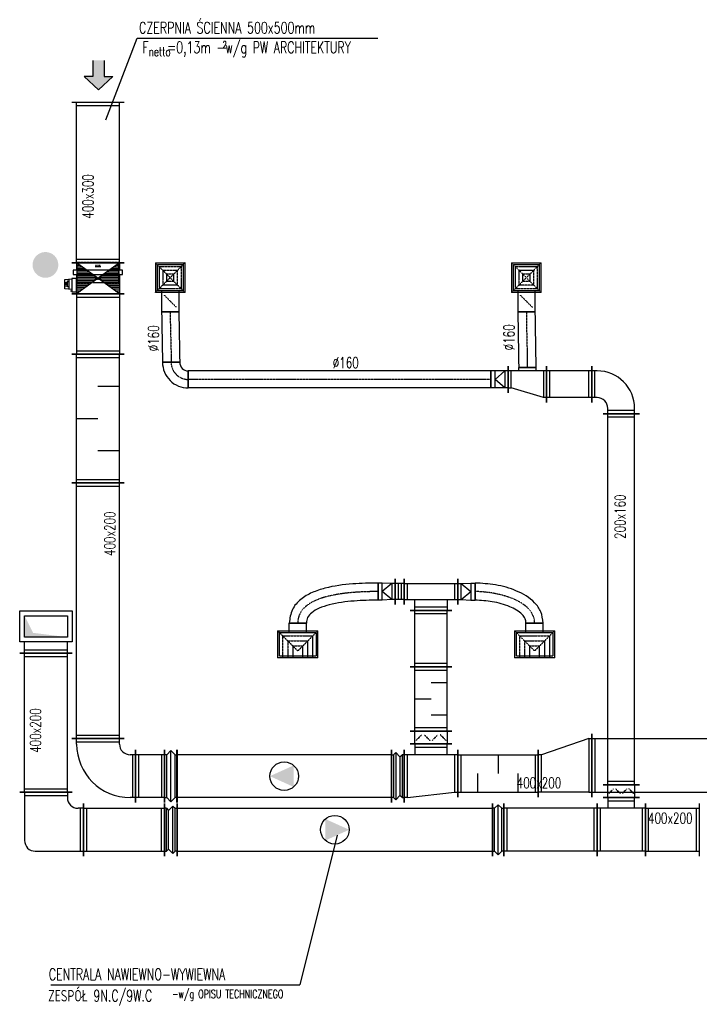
# Model space of a CAD drawing. Extents: x -7228 to 74941, y -112898 to 85621.
# Tile 202 of 256: x 23960 to 24594, y 38744 to 39662. Entities that reach past the tile are written whole.
import ezdxf

# ---------------------------------------------------------------- set-up
doc = ezdxf.new("R2010")
doc.units = 0
doc.linetypes.add('DASHDOT', pattern=[1, 0.5, -0.25, 0, -0.25])
doc.linetypes.add('DASHED', pattern=[0.75, 0.5, -0.25])
doc.layers.get('0').update_dxf_attribs({"color": 101, "linetype": 'CONTINUOUS'})
for name, color, linetype in [('BB-went-opis', 8, 'CONTINUOUS'), ('E35', 6, 'CONTINUOUS'), ('FLUID-N8.C', 7, 'CONTINUOUS'), ('FLUID-N8C', 7, 'CONTINUOUS'), ('FLUID-N8C-SYM', 7, 'CONTINUOUS'), ('FLUID-W.8C', 7, 'CONTINUOUS'), ('FLUID-W8C', 7, 'CONTINUOUS'), ('FLUID-W8C-SYM', 7, 'CONTINUOUS'), ('m-went-klapy', 2, 'CONTINUOUS'), ('m-went-nawiew', 152, 'CONTINUOUS'), ('m-went-odnośniki', 255, 'CONTINUOUS'), ('m-went-opis', 86, 'CONTINUOUS')]:
    doc.layers.add(name, color=color, linetype=linetype)
doc.styles.add('tab-bud$0$ROMANS', font='romans', dxfattribs={"width": 0.7})
doc.linetypes.add('ZIGZAG', pattern='A,0.00254,-5.08,[131,ltypeshp.shx,S=5.08,R=0,X=-5.08,Y=0],-10.16,[131,ltypeshp.shx,S=5.08,R=180,X=5.08,Y=0],-5.08', length=20.32254)

# ---------------------------------------------------------------- blocks, each defined once
blk = doc.blocks.new('*U7632')
at = {"color": 1, "linetype": 'Continuous', "lineweight": -2}
for p, q in [((-250, -245), (-250, 195)), ((250, 245), (250, -245)), ((195, -300), (-195, -300))]:
    blk.add_line(p, q, dxfattribs=at)
at = {"color": 0, "linetype": 'ByBlock', "lineweight": -2}
for p, q in [((220, 200), (-220, 150)), ((220, 200), (250, 200)), ((-220, 150), (-250, 150)), ((-250, -200), (250, -200)), ((-150, -200), (-150, -300)), ((150, -300), (150, -200))]:
    blk.add_line(p, q, dxfattribs=at)
at = {"color": 4, "linetype": 'Continuous'}
for p, q in [((220, 200), (220, -200)), ((-220, -200), (-220, 150)), ((150, -270), (-150, -270))]:
    blk.add_line(p, q, dxfattribs=at)
blk = doc.blocks.new('*U7628')
at = {"color": 1, "linetype": 'Continuous', "lineweight": -2}
for p, q in [((-60, -195), (-60, 195)), ((60, 195), (60, -195))]:
    blk.add_line(p, q, dxfattribs=at)
at = {"color": 0, "linetype": 'ByBlock', "lineweight": -2}
for p, q in [((-60, 150), (60, 150)), ((60, -150), (-60, -150))]:
    blk.add_line(p, q, dxfattribs=at)
at = {"color": 4, "linetype": 'DASHED'}
for p, q in [((0, 112.5), (-26.5, 139)), ((0, 112.5), (26.5, 86)), ((0, 37.5), (-26.5, 11)), ((0, 37.5), (26.5, 64)), ((0, -37.5), (-26.5, -11)), ((0, -37.5), (26.5, -64)), ((0, -112.5), (26.5, -86)), ((0, -112.5), (-26.5, -139))]:
    blk.add_line(p, q, dxfattribs=at)
at = {"color": 4, "linetype": 'Continuous'}
for points in [[(-4, 112.5, 8, 8, 1), (4, 112.5, 8, 8, 1)], [(-4, 37.5, 8, 8, 1), (4, 37.5, 8, 8, 1)], [(-4, -37.5, 8, 8, 1), (4, -37.5, 8, 8, 1)], [(-4, -112.5, 8, 8, 1), (4, -112.5, 8, 8, 1)]]:
    blk.add_lwpolyline(points, format="xyseb", close=True, dxfattribs=at)
blk = doc.blocks.new('*U7630')
at = {"color": 1, "linetype": 'Continuous', "lineweight": -2}
for p, q in [((-250, -120), (-250, 120)), ((250, 120), (250, -120)), ((195, -175), (-195, -175))]:
    blk.add_line(p, q, dxfattribs=at)
at = {"color": 0, "linetype": 'ByBlock', "lineweight": -2}
for p, q in [((-250, 75), (250, 75)), ((-250, -75), (250, -75)), ((-150, -175), (-150, -75)), ((150, -75), (150, -175))]:
    blk.add_line(p, q, dxfattribs=at)
at = {"color": 4, "linetype": 'Continuous'}
for p, q in [((-220, -75), (-220, 75)), ((220, 75), (220, -75)), ((150, -145), (-150, -145))]:
    blk.add_line(p, q, dxfattribs=at)
blk = doc.blocks.new('*U7328')
at = {"color": 1, "linetype": 'Continuous', "lineweight": -2}
for p, q in [((-42.5, -120), (-42.5, 120)), ((42.5, 120), (42.5, -120))]:
    blk.add_line(p, q, dxfattribs=at)
at = {"color": 0, "linetype": 'ByBlock', "lineweight": -2}
for p, q in [((-42.5, 75), (42.5, 75)), ((-42.5, -75), (42.5, -75))]:
    blk.add_line(p, q, dxfattribs=at)
at = {"color": 4, "linetype": 'Continuous'}
for p, q in [((-12.5, -75), (-12.5, 75)), ((12.5, 75), (12.5, -75))]:
    blk.add_line(p, q, dxfattribs=at)
blk = doc.blocks.new('*U7327')
at = {"color": 1, "linetype": 'Continuous', "lineweight": -2}
for p, q in [((-80, -120), (-80, 120)), ((80, 80), (80, -80))]:
    blk.add_line(p, q, dxfattribs=at)
at = {"color": 0, "linetype": 'ByBlock', "lineweight": -2}
for p, q in [((-80, 75), (-50, 75)), ((-50, 75), (40, 80)), ((40, 80), (80, 80)), ((-80, -75), (-50, -75)), ((-50, -75), (40, -80)), ((40, -80), (80, -80))]:
    blk.add_line(p, q, dxfattribs=at)
at = {"color": 4, "linetype": 'Continuous'}
for p, q in [((-50, -75), (-50, 75)), ((-50, 75), (40, 0)), ((-50, -75), (40, 0)), ((40, 80), (40, -80))]:
    blk.add_line(p, q, dxfattribs=at)
blk = doc.blocks.new('*U7326')
at = {"color": 1, "linetype": 'Continuous', "lineweight": -2}
for p, q in [((-80, -120), (-80, 120)), ((80, 80), (80, -80))]:
    blk.add_line(p, q, dxfattribs=at)
at = {"color": 0, "linetype": 'ByBlock', "lineweight": -2}
for p, q in [((-80, 75), (-50, 75)), ((-50, 75), (40, 80)), ((40, 80), (80, 80)), ((-80, -75), (-50, -75)), ((-50, -75), (40, -80)), ((40, -80), (80, -80))]:
    blk.add_line(p, q, dxfattribs=at)
at = {"color": 4, "linetype": 'Continuous'}
for p, q in [((-50, -75), (-50, 75)), ((-50, 75), (40, 0)), ((-50, -75), (40, 0)), ((40, 80), (40, -80))]:
    blk.add_line(p, q, dxfattribs=at)
blk = doc.blocks.new('*U7588')
at = {"color": 4, "linetype": 'Continuous'}
for p, q in [((-188.5, 126), (-188.5, -126)), ((-188.5, 126), (188.5, 126)), ((188.5, -126), (188.5, 126)), ((188.5, -126), (-188.5, -126))]:
    blk.add_line(p, q, dxfattribs=at)
at = {"color": 0, "linetype": 'ByBlock', "lineweight": -2}
for p, q in [((-170, -107.5), (-170, 107.5)), ((170, 107.5), (-170, 107.5)), ((170, 107.5), (170, -107.5)), ((-170, -107.5), (170, -107.5)), ((-80, -107.5), (-80, -197.5)), ((80, -107.5), (80, -197.5))]:
    blk.add_line(p, q, dxfattribs=at)
at = {"color": 4, "linetype": 'DASHED'}
for p, q in [((-141.375, 126), (-141.375, -78.875)), ((-94.25, 126), (-94.25, -31.75)), ((-47.125, 126), (-47.125, 15.375)), ((47.125, 15.375), (47.125, 126)), ((94.25, -31.75), (94.25, 126)), ((141.375, -78.875), (141.375, 126)), ((-188.5, -126), (0, 62.5)), ((47.125, 15.375), (-47.125, 15.375)), ((188.5, -126), (0, 62.5)), ((141.375, -78.875), (-141.375, -78.875)), ((94.25, -31.75), (-94.25, -31.75))]:
    blk.add_line(p, q, dxfattribs=at)
at = {"color": 1, "linetype": 'Continuous', "lineweight": -2}
blk.add_line((80, -197.5), (-80, -197.5), dxfattribs=at)
blk = doc.blocks.new('*U7325')
at = {"color": 1, "linetype": 'Continuous', "lineweight": -2}
for p, q in [((0, -80), (0, 80)), ((635.3, -293.8), (475.3, -293.8))]:
    blk.add_line(p, q, dxfattribs=at)
at = {"color": 1, "linetype": 'ZIGZAG', "lineweight": -2, "ltscale": 0.4}
for points in [[(635.3, -293.8), (613.2, -188.8), (555.9, -104.3), (387.2, 5.4), (189.4, 62.3), (0, 80)], [(475.3, -293.8), (466.9, -253.4), (440.2, -214.8), (325.2, -142.1), (160.9, -95.2), (0, -80)]]:
    blk.add_spline(points, degree=3, dxfattribs=at)
at = {"layer": 'FLUID-W8C-SYM', "color": 2, "linetype": 'DASHDOT', "start_tangent": (0, 1), "end_tangent": (-1, 0)}
blk.add_spline([(555.3, -293.8), (0, 0)], degree=3, dxfattribs=at)
blk = doc.blocks.new('*U7589')
at = {"color": 4, "linetype": 'Continuous'}
for p, q in [((-188.5, 126), (-188.5, -126)), ((-188.5, 126), (188.5, 126)), ((188.5, -126), (188.5, 126)), ((188.5, -126), (-188.5, -126))]:
    blk.add_line(p, q, dxfattribs=at)
at = {"color": 0, "linetype": 'ByBlock', "lineweight": -2}
for p, q in [((-170, -107.5), (-170, 107.5)), ((170, 107.5), (-170, 107.5)), ((170, 107.5), (170, -107.5)), ((-170, -107.5), (170, -107.5)), ((-80, -107.5), (-80, -197.5)), ((80, -107.5), (80, -197.5))]:
    blk.add_line(p, q, dxfattribs=at)
at = {"color": 4, "linetype": 'DASHED'}
for p, q in [((-141.375, 126), (-141.375, -78.875)), ((-94.25, 126), (-94.25, -31.75)), ((-47.125, 126), (-47.125, 15.375)), ((47.125, 15.375), (47.125, 126)), ((94.25, -31.75), (94.25, 126)), ((141.375, -78.875), (141.375, 126)), ((-188.5, -126), (0, 62.5)), ((47.125, 15.375), (-47.125, 15.375)), ((188.5, -126), (0, 62.5)), ((141.375, -78.875), (-141.375, -78.875)), ((94.25, -31.75), (-94.25, -31.75))]:
    blk.add_line(p, q, dxfattribs=at)
at = {"color": 1, "linetype": 'Continuous', "lineweight": -2}
blk.add_line((80, -197.5), (-80, -197.5), dxfattribs=at)
blk = doc.blocks.new('*U7324')
at = {"color": 1, "linetype": 'Continuous', "lineweight": -2}
for p, q in [((748.5, 373.8), (748.5, 213.8)), ((80, 0), (-80, 0))]:
    blk.add_line(p, q, dxfattribs=at)
at = {"color": 1, "linetype": 'ZIGZAG', "lineweight": -2, "ltscale": 0.4}
for points in [[(748.5, 373.8), (512.1, 365.4), (253.6, 324.9), (133.7, 283.9), (28.7, 221), (-49.9, 126.4), (-80, 0)], [(748.5, 213.8), (524.8, 205.9), (293.9, 170), (198.6, 137.6), (129.8, 97), (92.2, 52.8), (80, 0)]]:
    blk.add_spline(points, degree=3, dxfattribs=at)
at = {"layer": 'FLUID-W8C-SYM', "color": 2, "linetype": 'DASHDOT', "start_tangent": (-1, 0), "end_tangent": (0, -1)}
blk.add_spline([(748.5, 293.8), (0, 0)], degree=3, dxfattribs=at)
blk = doc.blocks.new('*U6663')
at = {"color": 5, "linetype": 'Continuous', "lineweight": -2}
for p, q in [((-225, -245), (-225, 245)), ((225, 245), (225, -245)), ((170, -300), (-170, -300))]:
    blk.add_line(p, q, dxfattribs=at)
at = {"color": 0, "linetype": 'ByBlock', "lineweight": -2}
for p, q in [((-225, 200), (225, 200)), ((-225, -200), (225, -200)), ((-125, -200), (-125, -300)), ((125, -300), (125, -200))]:
    blk.add_line(p, q, dxfattribs=at)
at = {"color": 4, "linetype": 'Continuous'}
for p, q in [((-195, -200), (-195, 200)), ((195, 200), (195, -200)), ((125, -270), (-125, -270))]:
    blk.add_line(p, q, dxfattribs=at)
blk = doc.blocks.new('*U6662')
at = {"color": 5, "linetype": 'Continuous', "lineweight": -2}
for p, q in [((-251.5, -245), (-251.5, 245)), ((251.5, 245), (251.5, -245))]:
    blk.add_line(p, q, dxfattribs=at)
at = {"color": 0, "linetype": 'ByBlock', "lineweight": -2}
for p, q in [((-251.5, 200), (251.5, 200)), ((-251.5, -200), (251.5, -200))]:
    blk.add_line(p, q, dxfattribs=at)
at = {"color": 4, "linetype": 'Continuous'}
for p, q in [((-221.5, -200), (-221.5, 200)), ((221.5, 200), (221.5, -200))]:
    blk.add_line(p, q, dxfattribs=at)
blk = doc.blocks.new('*U6661')
at = {"color": 5, "linetype": 'Continuous', "lineweight": -2}
for p, q in [((-60, -170), (-60, 170)), ((60, 170), (60, -170))]:
    blk.add_line(p, q, dxfattribs=at)
at = {"color": 0, "linetype": 'ByBlock', "lineweight": -2}
for p, q in [((-60, 125), (60, 125)), ((60, -125), (-60, -125))]:
    blk.add_line(p, q, dxfattribs=at)
at = {"color": 4, "linetype": 'DASHED'}
for p, q in [((0, 93.8), (-22.1, 115.8)), ((0, 93.8), (22.1, 71.7)), ((0, 31.2), (-22.1, 9.2)), ((0, 31.2), (22.1, 53.3)), ((0, -31.2), (-22.1, -9.2)), ((0, -31.2), (22.1, -53.3)), ((0, -93.8), (22.1, -71.7)), ((0, -93.8), (-22.1, -115.8))]:
    blk.add_line(p, q, dxfattribs=at)
at = {"color": 4, "linetype": 'Continuous'}
for points in [[(-4, 93.8, 8, 8, 1), (4, 93.8, 8, 8, 1)], [(-4, 31.2, 8, 8, 1), (4, 31.2, 8, 8, 1)], [(-4, -31.2, 8, 8, 1), (4, -31.2, 8, 8, 1)], [(-4, -93.8, 8, 8, 1), (4, -93.8, 8, 8, 1)]]:
    blk.add_lwpolyline(points, format="xyseb", close=True, dxfattribs=at)
blk = doc.blocks.new('*U6647')
at = {"color": 5, "linetype": 'Continuous', "lineweight": -2}
for p, q in [((-1730.5, -170), (-1730.5, 170)), ((1730.5, 170), (1730.5, -170))]:
    blk.add_line(p, q, dxfattribs=at)
at = {"color": 0, "linetype": 'ByBlock', "lineweight": -2}
for p, q in [((-1730.5, 125), (1730.5, 125)), ((-1730.5, -125), (1730.5, -125))]:
    blk.add_line(p, q, dxfattribs=at)
at = {"color": 4, "linetype": 'Continuous'}
for p, q in [((-1700.5, -125), (-1700.5, 125)), ((1700.5, 125), (1700.5, -125))]:
    blk.add_line(p, q, dxfattribs=at)
blk = doc.blocks.new('*U6646')
at = {"color": 5, "linetype": 'Continuous', "lineweight": -2}
for p, q in [((-225, -120), (-225, 220)), ((220, -225), (-120, -225))]:
    blk.add_line(p, q, dxfattribs=at)
at = {"color": 0, "linetype": 'ByBlock', "lineweight": -2}
for p, q in [((-175, 175), (-225, 175)), ((-175, -75), (-225, -75)), ((-75, -225), (-75, -175)), ((175, -225), (175, -175))]:
    blk.add_line(p, q, dxfattribs=at)
at = {"color": 4, "linetype": 'Continuous'}
for p, q in [((-195, -75), (-195, 175)), ((175, -195), (-75, -195))]:
    blk.add_line(p, q, dxfattribs=at)
at = {"color": 0, "linetype": 'ByBlock', "lineweight": -2}
for radius in [350, 100]:
    blk.add_arc((-175, -175), radius, 0, 90, dxfattribs=at)
blk = doc.blocks.new('*U6645')
at = {"color": 5, "linetype": 'Continuous', "lineweight": -2}
for p, q in [((-210.5, -170), (-210.5, 170)), ((210.5, 170), (210.5, -170))]:
    blk.add_line(p, q, dxfattribs=at)
at = {"color": 0, "linetype": 'ByBlock', "lineweight": -2}
for p, q in [((-210.5, 125), (210.5, 125)), ((-210.5, -125), (210.5, -125))]:
    blk.add_line(p, q, dxfattribs=at)
at = {"color": 4, "linetype": 'Continuous'}
for p, q in [((-180.5, -125), (-180.5, 125)), ((180.5, 125), (180.5, -125))]:
    blk.add_line(p, q, dxfattribs=at)
blk = doc.blocks.new('*U6644')
at = {"color": 5, "linetype": 'Continuous', "lineweight": -2}
for p, q in [((-180, -170), (-180, 170)), ((180, 80), (180, -170)), ((80, -155), (-80, -155))]:
    blk.add_line(p, q, dxfattribs=at)
at = {"color": 0, "linetype": 'ByBlock', "lineweight": -2}
for p, q in [((-180, 125), (-150, 125)), ((-150, 125), (150, 35)), ((180, 35), (150, 35)), ((-180, -125), (180, -125)), ((-80, -155), (-80, -125)), ((80, -125), (80, -155))]:
    blk.add_line(p, q, dxfattribs=at)
at = {"color": 4, "linetype": 'Continuous'}
for p, q in [((-150, -125), (-150, 125)), ((150, 35), (150, -125))]:
    blk.add_line(p, q, dxfattribs=at)
blk = doc.blocks.new('*U6643')
at = {"color": 5, "linetype": 'Continuous', "lineweight": -2}
for p, q in [((-80, -125), (-80, 125)), ((80, 80), (80, -80))]:
    blk.add_line(p, q, dxfattribs=at)
at = {"color": 0, "linetype": 'ByBlock', "lineweight": -2}
for p, q in [((-80, 80), (-50, 80)), ((-50, 80), (40, 80)), ((40, 80), (80, 80)), ((-80, -80), (-50, -80)), ((-50, -80), (40, -80)), ((40, -80), (80, -80))]:
    blk.add_line(p, q, dxfattribs=at)
at = {"color": 4, "linetype": 'Continuous'}
for p, q in [((-50, -80), (-50, 80)), ((-50, 80), (40, 0)), ((-50, -80), (40, 0)), ((40, 80), (40, -80))]:
    blk.add_line(p, q, dxfattribs=at)
blk = doc.blocks.new('*U6637')
at = {"color": 5, "linetype": 'Continuous', "lineweight": -2}
for p, q in [((-1411, -80), (-1411, 80)), ((1411, 80), (1411, -80))]:
    blk.add_line(p, q, dxfattribs=at)
at = {"color": 0, "linetype": 'ByBlock', "lineweight": -2}
for p, q in [((-1411, 80), (1411, 80)), ((-1411, -80), (1411, -80))]:
    blk.add_line(p, q, dxfattribs=at)
at = {"layer": 'FLUID-N8C-SYM', "color": 2, "linetype": 'DASHDOT'}
blk.add_line((-1411, 0), (1411, 0), dxfattribs=at)
blk = doc.blocks.new('*U6640')
at = {"color": 5, "linetype": 'Continuous', "lineweight": -2}
for p, q in [((120, 120), (120, -40)), ((40, -120), (-120, -120))]:
    blk.add_line(p, q, dxfattribs=at)
at = {"color": 0, "linetype": 'ByBlock', "lineweight": -2}
for radius in [240, 80]:
    blk.add_arc((120, -120), radius, 90, 180, dxfattribs=at)
at = {"layer": 'FLUID-N8C-SYM', "color": 2, "linetype": 'DASHDOT'}
blk.add_arc((120, -120), 160, 90, 180, dxfattribs=at)
blk = doc.blocks.new('*U6642')
at = {"color": 4, "linetype": 'Continuous'}
for p, q in [((-138.5, 138.5), (138.5, 138.5)), ((-138.5, 138.5), (-138.5, -138.5)), ((138.5, -138.5), (138.5, 138.5)), ((138.5, -138.5), (-138.5, -138.5))]:
    blk.add_line(p, q, dxfattribs=at)
at = {"color": 4, "linetype": 'DASHED'}
for p, q in [((-138.5, 138.5), (0, 0)), ((-103.9, 103.9), (103.9, 103.9)), ((-103.9, 103.9), (-103.9, -103.9)), ((138.5, 138.5), (0, 0)), ((103.9, -103.9), (103.9, 103.9)), ((-138.5, -138.5), (0, 0)), ((-69.2, 69.2), (69.2, 69.2)), ((-69.2, 69.2), (-69.2, -69.2)), ((-34.6, 34.6), (34.6, 34.6)), ((-34.6, 34.6), (-34.6, -34.6)), ((138.5, -138.5), (0, 0)), ((34.6, -34.6), (34.6, 34.6)), ((69.2, -69.2), (69.2, 69.2)), ((69.2, -69.2), (-69.2, -69.2)), ((34.6, -34.6), (-34.6, -34.6)), ((103.9, -103.9), (-103.9, -103.9)), ((0, -219), (-56.6, -162.4)), ((0, -219), (56.6, -275.6))]:
    blk.add_line(p, q, dxfattribs=at)
at = {"color": 0, "linetype": 'ByBlock', "lineweight": -2}
for p, q in [((-120, -120), (-120, 120)), ((120, 120), (-120, 120)), ((120, 120), (120, -120)), ((-120, -120), (120, -120)), ((-80, -120), (-80, -318)), ((80, -120), (80, -318))]:
    blk.add_line(p, q, dxfattribs=at)
at = {"color": 5, "linetype": 'Continuous', "lineweight": -2}
blk.add_line((80, -318), (-80, -318), dxfattribs=at)
at = {"color": 4, "linetype": 'Continuous'}
blk.add_lwpolyline([(-2.5, -219, 5, 5, 1), (2.5, -219, 5, 5, 1)], format="xyseb", close=True, dxfattribs=at)
blk = doc.blocks.new('*U6641')
at = {"color": 5, "linetype": 'Continuous', "lineweight": -2}
for p, q in [((-88.8, 521.2), (71.2, 521.2)), ((80, 0), (-80, 0))]:
    blk.add_line(p, q, dxfattribs=at)
at = {"color": 5, "linetype": 'ZIGZAG', "lineweight": -2, "ltscale": 0.4}
for points in [[(-88.8, 521.2), (-80, 0)], [(71.2, 521.2), (80, 0)]]:
    blk.add_spline(points, degree=3, dxfattribs=at)
at = {"layer": 'FLUID-N8C-SYM', "color": 2, "linetype": 'DASHDOT', "start_tangent": (0, -1), "end_tangent": (0, -1)}
blk.add_spline([(-8.8, 521.2), (0, 0)], degree=3, dxfattribs=at)
blk = doc.blocks.new('*U6639')
at = {"color": 4, "linetype": 'Continuous'}
for p, q in [((-138.5, 138.5), (138.5, 138.5)), ((-138.5, 138.5), (-138.5, -138.5)), ((138.5, -138.5), (138.5, 138.5)), ((138.5, -138.5), (-138.5, -138.5))]:
    blk.add_line(p, q, dxfattribs=at)
at = {"color": 4, "linetype": 'DASHED'}
for p, q in [((-138.5, 138.5), (0, 0)), ((-103.9, 103.9), (103.9, 103.9)), ((-103.9, 103.9), (-103.9, -103.9)), ((138.5, 138.5), (0, 0)), ((103.9, -103.9), (103.9, 103.9)), ((-138.5, -138.5), (0, 0)), ((-69.2, 69.2), (69.2, 69.2)), ((-69.2, 69.2), (-69.2, -69.2)), ((-34.6, 34.6), (34.6, 34.6)), ((-34.6, 34.6), (-34.6, -34.6)), ((138.5, -138.5), (0, 0)), ((34.6, -34.6), (34.6, 34.6)), ((69.2, -69.2), (69.2, 69.2)), ((69.2, -69.2), (-69.2, -69.2)), ((34.6, -34.6), (-34.6, -34.6)), ((103.9, -103.9), (-103.9, -103.9)), ((0, -219), (-56.6, -162.4)), ((0, -219), (56.6, -275.6))]:
    blk.add_line(p, q, dxfattribs=at)
at = {"color": 0, "linetype": 'ByBlock', "lineweight": -2}
for p, q in [((-120, -120), (-120, 120)), ((120, 120), (-120, 120)), ((120, 120), (120, -120)), ((-120, -120), (120, -120)), ((-80, -120), (-80, -318)), ((80, -120), (80, -318))]:
    blk.add_line(p, q, dxfattribs=at)
at = {"color": 5, "linetype": 'Continuous', "lineweight": -2}
blk.add_line((80, -318), (-80, -318), dxfattribs=at)
at = {"color": 4, "linetype": 'Continuous'}
blk.add_lwpolyline([(-2.5, -219, 5, 5, 1), (2.5, -219, 5, 5, 1)], format="xyseb", close=True, dxfattribs=at)
blk = doc.blocks.new('*U6638')
at = {"color": 5, "linetype": 'Continuous', "lineweight": -2}
for p, q in [((-88.7, 471.2), (71.3, 471.2)), ((80, 0), (-80, 0))]:
    blk.add_line(p, q, dxfattribs=at)
at = {"color": 5, "linetype": 'ZIGZAG', "lineweight": -2, "ltscale": 0.4}
for points in [[(-88.7, 471.2), (-80, 0)], [(71.3, 471.2), (80, 0)]]:
    blk.add_spline(points, degree=3, dxfattribs=at)
at = {"layer": 'FLUID-N8C-SYM', "color": 2, "linetype": 'DASHDOT', "start_tangent": (0, -1), "end_tangent": (0, -1)}
blk.add_spline([(-8.7, 471.2), (0, 0)], degree=3, dxfattribs=at)
blk = doc.blocks.new('*U7323')
at = {"color": 1, "linetype": 'Continuous', "lineweight": -2}
for p, q in [((-1000, -245), (-1000, 245)), ((1000, 245), (1000, -245))]:
    blk.add_line(p, q, dxfattribs=at)
at = {"color": 0, "linetype": 'ByBlock', "lineweight": -2}
for p, q in [((-1000, 200), (1000, 200)), ((-1000, -200), (1000, -200))]:
    blk.add_line(p, q, dxfattribs=at)
at = {"color": 4, "linetype": 'Continuous'}
blk.add_circle((0, 0), 133.3, dxfattribs=at)
blk.add_solid([(-88.2, 100), (133.3, 0), (-88.2, -100)], dxfattribs=at)
blk = doc.blocks.new('*U6664')
at = {"color": 5, "linetype": 'Continuous', "lineweight": -2}
for p, q in [((-1470, -245), (-1470, 245)), ((1470, 245), (1470, -245))]:
    blk.add_line(p, q, dxfattribs=at)
at = {"color": 0, "linetype": 'ByBlock', "lineweight": -2}
for p, q in [((-1470, 200), (1470, 200)), ((-1470, -200), (1470, -200))]:
    blk.add_line(p, q, dxfattribs=at)
at = {"color": 4, "linetype": 'Continuous'}
blk.add_circle((0, 0), 133.3, dxfattribs=at)
blk.add_solid([(-88.2, 100), (133.3, 0), (-88.2, -100)], dxfattribs=at)
blk = doc.blocks.new('*U6595')
at = {"color": 5, "linetype": 'Continuous', "lineweight": -2}
for p, q in [((-135.5, -245), (-135.5, 245)), ((135.5, 245), (135.5, -245))]:
    blk.add_line(p, q, dxfattribs=at)
at = {"color": 0, "linetype": 'ByBlock', "lineweight": -2}
for p, q in [((-135.5, 200), (135.5, 200)), ((-135.5, -200), (135.5, -200))]:
    blk.add_line(p, q, dxfattribs=at)
at = {"color": 4, "linetype": 'Continuous'}
for p, q in [((-105.5, -200), (-105.5, 200)), ((105.5, 200), (105.5, -200))]:
    blk.add_line(p, q, dxfattribs=at)
blk = doc.blocks.new('*U6598')
at = {"color": 5, "linetype": 'Continuous', "lineweight": -2}
for p, q in [((300, 295), (300, -195)), ((195, -300), (-295, -300))]:
    blk.add_line(p, q, dxfattribs=at)
at = {"color": 0, "linetype": 'ByBlock', "lineweight": -2}
for p, q in [((250, 250), (300, 250)), ((250, -150), (300, -150)), ((-250, -300), (-250, -250)), ((150, -300), (150, -250))]:
    blk.add_line(p, q, dxfattribs=at)
at = {"color": 4, "linetype": 'Continuous'}
for p, q in [((270, 250), (270, -150)), ((150, -270), (-250, -270))]:
    blk.add_line(p, q, dxfattribs=at)
at = {"color": 0, "linetype": 'ByBlock', "lineweight": -2}
for radius in [500, 100]:
    blk.add_arc((250, -250), radius, 90, 180, dxfattribs=at)
blk = doc.blocks.new('*U6597')
at = {"color": 5, "linetype": 'Continuous', "lineweight": -2}
for p, q in [((-1193, -245), (-1193, 245)), ((1193, 245), (1193, -245))]:
    blk.add_line(p, q, dxfattribs=at)
at = {"color": 0, "linetype": 'ByBlock', "lineweight": -2}
for p, q in [((-1193, 200), (1193, 200)), ((-1193, -200), (1193, -200))]:
    blk.add_line(p, q, dxfattribs=at)
at = {"color": 4, "linetype": 'Continuous'}
for p, q in [((-1163, -200), (-1163, 200)), ((1163, 200), (1163, -200))]:
    blk.add_line(p, q, dxfattribs=at)
blk = doc.blocks.new('*U6599')
at = {"color": 5, "linetype": 'Continuous', "lineweight": -2}
for p, q in [((-600, -245), (-600, 245)), ((600, 245), (600, -245))]:
    blk.add_line(p, q, dxfattribs=at)
at = {"color": 0, "linetype": 'ByBlock', "lineweight": -2}
for p, q in [((-600, 200), (600, 200)), ((-600, -200), (600, -200))]:
    blk.add_line(p, q, dxfattribs=at)
at = {"color": 4, "linetype": 'Continuous'}
for p, q in [((-570, -200), (-570, 200)), ((0, 200), (0, 0)), ((570, 200), (570, -200)), ((-300, -200), (-300, 0)), ((300, -200), (300, 0))]:
    blk.add_line(p, q, dxfattribs=at)
blk = doc.blocks.new('*U6602')
at = {"color": 5, "linetype": 'Continuous', "lineweight": -2}
for p, q in [((-748.5, -245), (-748.5, 245)), ((748.5, 245), (748.5, -245))]:
    blk.add_line(p, q, dxfattribs=at)
at = {"color": 0, "linetype": 'ByBlock', "lineweight": -2}
for p, q in [((-748.5, 200), (748.5, 200)), ((-748.5, -200), (748.5, -200))]:
    blk.add_line(p, q, dxfattribs=at)
at = {"color": 4, "linetype": 'Continuous'}
for p, q in [((-718.5, -200), (-718.5, 200)), ((718.5, 200), (718.5, -200))]:
    blk.add_line(p, q, dxfattribs=at)
blk = doc.blocks.new('*U6601')
at = {"linetype": 'Continuous'}
h = blk.add_hatch(dxfattribs=at)
h.set_pattern_fill('LINE', color=4, scale=5, angle=90, style=0)
h.paths.add_polyline_path([(-145, -200), (145, -200), (-145, 200), (145, 200)])
at = {"color": 4, "linetype": 'DASHED'}
for p, q in [((40.5, 195.5), (-150.5, 195.5)), ((-150.5, -195.5), (-150.5, 195.5)), ((40.5, -195.5), (40.5, 195.5)), ((40.5, -195.5), (-150.5, -195.5))]:
    blk.add_line(p, q, dxfattribs=at)
at = {"color": 5, "linetype": 'Continuous', "lineweight": -2}
for p, q in [((-145, -245), (-145, 245)), ((145, 245), (145, -245)), ((-110, 18), (-126.028, 18)), ((-110, 1), (-126.028, 1)), ((-110, 18), (-114.916, 22.916)), ((-110, 18), (-114.916, 13.084)), ((-110, 1), (-114.916, 5.916)), ((-110, 1), (-114.916, -3.916)), ((-110, -26.5), (-110, 26.776)), ((0, 26.5), (0, -26.776)), ((0, 16), (4.916, 20.916)), ((0, 16), (16.028, 16)), ((0, 16), (4.916, 11.084)), ((0, -1), (4.916, 3.916)), ((-110, -16), (-126.028, -16)), ((-110, -16), (-114.916, -11.084)), ((-110, -16), (-114.916, -20.916)), ((0, -1), (16.028, -1)), ((0, -1), (4.916, -5.916)), ((0, -18), (4.916, -13.084)), ((0, -18), (16.028, -18)), ((0, -18), (4.916, -22.916))]:
    blk.add_line(p, q, dxfattribs=at)
at = {"color": 4, "linetype": 'Continuous'}
for p, q in [((-145, 200), (145, -200)), ((145, 200), (-145, -200)), ((127.5, -200), (1.5, -200)), ((1.5, -200), (1.5, -243)), ((1.5, -243), (127.5, -243)), ((10.5, -310), (4.5, -243)), ((103.082, -270), (6.918, -270)), ((31, -282.5), (31, -270)), ((79, -270), (79, -285.5)), ((105.5, -243), (99.5, -310)), ((117.5, -252), (117.5, -243)), ((119.5, -252), (117.5, -252)), ((119.5, -243), (119.5, -252)), ((127.5, -243), (127.5, -200)), ((99.5, -310), (10.5, -310)), ((25.079, -285.5), (25.079, -282.5)), ((25.079, -282.5), (31, -282.5)), ((79, -285.5), (25.079, -285.5)), ((34.979, -310), (38.326, -285.5)), ((48.5, -302), (48.5, -285.5)), ((61.5, -302), (48.5, -302)), ((61.5, -285.5), (61.5, -302)), ((75.021, -310), (71.674, -285.5))]:
    blk.add_line(p, q, dxfattribs=at)
at = {"color": 0, "linetype": 'ByBlock', "lineweight": -2}
for p, q in [((-145, 200), (-75, 200)), ((-35, 230), (-75, 230)), ((-75, 230), (-75, -230)), ((-35, -230), (-35, 230)), ((-35, 200), (145, 200)), ((-145, -200), (-75, -200)), ((-75, -230), (-35, -230)), ((-35, -200), (145, -200))]:
    blk.add_line(p, q, dxfattribs=at)
blk = doc.blocks.new('*U6600')
at = {"color": 5, "linetype": 'Continuous', "lineweight": -2}
for p, q in [((-282, -245), (-282, 245)), ((282, 245), (282, -245))]:
    blk.add_line(p, q, dxfattribs=at)
at = {"color": 0, "linetype": 'ByBlock', "lineweight": -2}
for p, q in [((-282, 200), (282, 200)), ((-282, -200), (282, -200))]:
    blk.add_line(p, q, dxfattribs=at)
at = {"color": 4, "linetype": 'Continuous'}
for p, q in [((-252, -200), (-252, 200)), ((252, 200), (252, -200))]:
    blk.add_line(p, q, dxfattribs=at)
blk = doc.blocks.new('*U6596')
at = {"color": 5, "linetype": 'Continuous', "lineweight": -2}
for p, q in [((-59, -245), (-59, 245)), ((59, 245), (59, -245))]:
    blk.add_line(p, q, dxfattribs=at)
at = {"color": 0, "linetype": 'ByBlock', "lineweight": -2}
for p, q in [((-59, 200), (-39, 200)), ((-39, 200), (0, 239)), ((-39, 200), (-39, -200)), ((0, 239), (39, 200)), ((59, 200), (39, 200)), ((39, 200), (39, -200)), ((-39, -200), (-59, -200)), ((0, -239), (-39, -200)), ((39, -200), (0, -239)), ((39, -200), (59, -200))]:
    blk.add_line(p, q, dxfattribs=at)
at = {"color": 4, "linetype": 'Continuous'}
blk.add_line((0, 239), (0, -239), dxfattribs=at)
blk = doc.blocks.new('*U6768')
at = {"color": 1, "linetype": 'Continuous', "lineweight": -2}
for p, q in [((-60, -245), (-60, 245)), ((60, 245), (60, -245))]:
    blk.add_line(p, q, dxfattribs=at)
at = {"color": 0, "linetype": 'ByBlock', "lineweight": -2}
for p, q in [((-60, 200), (-40, 200)), ((-40, 200), (-20, 220)), ((-40, 200), (-40, -200)), ((-20, 220), (20, 180)), ((20, 180), (40, 200)), ((60, 200), (40, 200)), ((40, 200), (40, -200)), ((20, -180), (-20, -220)), ((40, -200), (20, -180)), ((-40, -200), (-60, -200)), ((-20, -220), (-40, -200)), ((40, -200), (60, -200))]:
    blk.add_line(p, q, dxfattribs=at)
at = {"color": 4, "linetype": 'Continuous'}
for p, q in [((-20, 220), (-20, -220)), ((20, 180), (20, -180))]:
    blk.add_line(p, q, dxfattribs=at)
blk = doc.blocks.new('*U6765')
at = {"color": 1, "linetype": 'Continuous', "lineweight": -2}
for p, q in [((-285, -180), (-285, 310)), ((310, -285), (-180, -285))]:
    blk.add_line(p, q, dxfattribs=at)
at = {"color": 0, "linetype": 'ByBlock', "lineweight": -2}
for p, q in [((165, 265), (-285, 265)), ((265, -285), (265, 165)), ((-285, -135), (-235, -135)), ((-135, -285), (-135, -235))]:
    blk.add_line(p, q, dxfattribs=at)
at = {"color": 4, "linetype": 'Continuous'}
for p, q in [((-255, -135), (-255, 265)), ((265, -255), (-135, -255))]:
    blk.add_line(p, q, dxfattribs=at)
at = {"color": 0, "linetype": 'ByBlock', "lineweight": -2}
for centre in [(165, 165), (-235, -235)]:
    blk.add_arc(centre, 100, 0, 90, dxfattribs=at)
blk = doc.blocks.new('*U6764')
at = {"color": 1, "linetype": 'Continuous', "lineweight": -2}
for p, q in [((-377, -245), (-377, 245)), ((377, 245), (377, -245))]:
    blk.add_line(p, q, dxfattribs=at)
at = {"color": 0, "linetype": 'ByBlock', "lineweight": -2}
for p, q in [((-377, 200), (377, 200)), ((-377, -200), (377, -200))]:
    blk.add_line(p, q, dxfattribs=at)
at = {"color": 4, "linetype": 'Continuous'}
for p, q in [((-347, -200), (-347, 200)), ((347, 200), (347, -200))]:
    blk.add_line(p, q, dxfattribs=at)
blk = doc.blocks.new('*U6766')
at = {"color": 1, "linetype": 'Continuous', "lineweight": -2}
for p, q in [((-648.5, -245), (-648.5, 245)), ((648.5, 245), (648.5, -245))]:
    blk.add_line(p, q, dxfattribs=at)
at = {"color": 0, "linetype": 'ByBlock', "lineweight": -2}
for p, q in [((-648.5, 200), (648.5, 200)), ((-648.5, -200), (648.5, -200))]:
    blk.add_line(p, q, dxfattribs=at)
at = {"color": 4, "linetype": 'Continuous'}
for p, q in [((-618.5, -200), (-618.5, 200)), ((618.5, 200), (618.5, -200))]:
    blk.add_line(p, q, dxfattribs=at)
blk = doc.blocks.new('*U6767')
at = {"color": 1, "linetype": 'Continuous', "lineweight": -2}
blk.add_line((-185, -245), (-185, 245), dxfattribs=at)
at = {"color": 0, "linetype": 'ByBlock', "lineweight": -2}
for p, q in [((-185, 200), (-80, 200)), ((-35, -200), (-35, 200)), ((-35, 200), (165, 200)), ((165, 200), (165, -200)), ((-185, -200), (-80, -200)), ((165, -200), (-35, -200))]:
    blk.add_line(p, q, dxfattribs=at)
at = {"color": 4, "linetype": 'Continuous'}
for p, q in [((-155, -200), (-155, 200)), ((-80, -245), (-80, 245)), ((-80, 245), (210, 245)), ((210, 245), (210, -245)), ((210, -245), (-80, -245))]:
    blk.add_line(p, q, dxfattribs=at)
at = {"color": 0, "linetype": 'ByBlock'}
blk.add_solid([(-35, 200), (165, 200), (-35, -200), (5, 120)], dxfattribs=at)
blk = doc.blocks.new('*U6675')
at = {"color": 5, "linetype": 'Continuous', "lineweight": -2}
for p, q in [((-53.5, -245), (-53.5, 245)), ((53.5, 245), (53.5, -245))]:
    blk.add_line(p, q, dxfattribs=at)
at = {"color": 0, "linetype": 'ByBlock', "lineweight": -2}
for p, q in [((-53.5, 200), (-33.5, 200)), ((-33.5, 200), (0, 233.5)), ((-33.5, 200), (-33.5, -200)), ((0, 233.5), (33.5, 200)), ((53.5, 200), (33.5, 200)), ((33.5, 200), (33.5, -200)), ((-33.5, -200), (-53.5, -200)), ((0, -233.5), (-33.5, -200)), ((33.5, -200), (0, -233.5)), ((33.5, -200), (53.5, -200))]:
    blk.add_line(p, q, dxfattribs=at)
at = {"color": 4, "linetype": 'Continuous'}
blk.add_line((0, 233.5), (0, -233.5), dxfattribs=at)
blk = doc.blocks.new('*U7322')
at = {"color": 1, "linetype": 'Continuous', "lineweight": -2}
for p, q in [((-60, -245), (-60, 245)), ((60, 245), (60, -245))]:
    blk.add_line(p, q, dxfattribs=at)
at = {"color": 0, "linetype": 'ByBlock', "lineweight": -2}
for p, q in [((-60, 200), (-40, 200)), ((-40, 200), (-20, 220)), ((-40, 200), (-40, -200)), ((-20, 220), (20, 180)), ((20, 180), (40, 200)), ((60, 200), (40, 200)), ((40, 200), (40, -200)), ((20, -180), (-20, -220)), ((40, -200), (20, -180)), ((-40, -200), (-60, -200)), ((-20, -220), (-40, -200)), ((40, -200), (60, -200))]:
    blk.add_line(p, q, dxfattribs=at)
at = {"color": 4, "linetype": 'Continuous'}
for p, q in [((-20, 220), (-20, -220)), ((20, 180), (20, -180))]:
    blk.add_line(p, q, dxfattribs=at)
blk = doc.blocks.new('*U6676')
at = {"color": 5, "linetype": 'Continuous', "lineweight": -2}
for p, q in [((-434.5, -245), (-434.5, 245)), ((434.5, 245), (434.5, -245))]:
    blk.add_line(p, q, dxfattribs=at)
at = {"color": 0, "linetype": 'ByBlock', "lineweight": -2}
for p, q in [((-434.5, 200), (434.5, 200)), ((-434.5, -200), (434.5, -200))]:
    blk.add_line(p, q, dxfattribs=at)
at = {"color": 4, "linetype": 'Continuous'}
for p, q in [((-404.5, -200), (-404.5, 200)), ((404.5, 200), (404.5, -200))]:
    blk.add_line(p, q, dxfattribs=at)
blk = doc.blocks.new('*U7629')
at = {"color": 1, "linetype": 'Continuous', "lineweight": -2}
for p, q in [((-263.5, -195), (-263.5, 195)), ((263.5, 195), (263.5, -195))]:
    blk.add_line(p, q, dxfattribs=at)
at = {"color": 0, "linetype": 'ByBlock', "lineweight": -2}
for p, q in [((-263.5, 150), (263.5, 150)), ((-263.5, -150), (263.5, -150))]:
    blk.add_line(p, q, dxfattribs=at)
at = {"color": 4, "linetype": 'Continuous'}
for p, q in [((-233.5, -150), (-233.5, 150)), ((233.5, 150), (233.5, -150))]:
    blk.add_line(p, q, dxfattribs=at)
blk = doc.blocks.new('*U7626')
at = {"color": 1, "linetype": 'Continuous', "lineweight": -2}
for p, q in [((-750, -295), (-750, 295)), ((750, 295), (750, -295))]:
    blk.add_line(p, q, dxfattribs=at)
at = {"color": 0, "linetype": 'ByBlock', "lineweight": -2}
for p, q in [((-750, 250), (750, 250)), ((-750, -250), (750, -250))]:
    blk.add_line(p, q, dxfattribs=at)
at = {"color": 4, "linetype": 'Continuous'}
for p, q in [((-720, -250), (-720, 250)), ((720, 250), (720, -250))]:
    blk.add_line(p, q, dxfattribs=at)
blk = doc.blocks.new('*U7624')
at = {"color": 1, "linetype": 'Continuous', "lineweight": -2}
for p, q in [((-250, -295), (-250, 295)), ((250, 295), (250, -145))]:
    blk.add_line(p, q, dxfattribs=at)
at = {"color": 0, "linetype": 'ByBlock', "lineweight": -2}
for p, q in [((-220, 250), (-250, 250)), ((-220, 250), (220, 250)), ((220, 250), (250, 250)), ((-220, -250), (220, -100)), ((220, -100), (250, -100)), ((-220, -250), (-250, -250))]:
    blk.add_line(p, q, dxfattribs=at)
at = {"color": 4, "linetype": 'Continuous'}
for p, q in [((-220, -250), (-220, 250)), ((220, 250), (220, -100))]:
    blk.add_line(p, q, dxfattribs=at)
blk = doc.blocks.new('*U7631')
at = {"color": 1, "linetype": 'Continuous', "lineweight": -2}
for p, q in [((-375, -220), (-375, 220)), ((375, 220), (375, -220))]:
    blk.add_line(p, q, dxfattribs=at)
at = {"color": 0, "linetype": 'ByBlock', "lineweight": -2}
for p, q in [((-375, 175), (375, 175)), ((-375, -175), (375, -175))]:
    blk.add_line(p, q, dxfattribs=at)
at = {"color": 4, "linetype": 'Continuous'}
for p, q in [((-345, -175), (-345, 175)), ((0, 175), (0, 0)), ((345, 175), (345, -175)), ((-187.5, -175), (-187.5, 0)), ((187.5, -175), (187.5, 0))]:
    blk.add_line(p, q, dxfattribs=at)
blk = doc.blocks.new('*U7627')
at = {"color": 1, "linetype": 'Continuous', "lineweight": -2}
for p, q in [((-300, -195), (-300, 195)), ((300, 195), (300, -195))]:
    blk.add_line(p, q, dxfattribs=at)
at = {"color": 0, "linetype": 'ByBlock', "lineweight": -2}
for p, q in [((-300, 150), (300, 150)), ((-300, -150), (300, -150))]:
    blk.add_line(p, q, dxfattribs=at)
at = {"color": 4, "linetype": 'Continuous'}
for p, q in [((-270, -150), (-270, 150)), ((0, 150), (0, 0)), ((270, 150), (270, -150)), ((-150, -150), (-150, 0)), ((150, -150), (150, 0))]:
    blk.add_line(p, q, dxfattribs=at)
blk = doc.blocks.new('A$C38133200')
at = {"layer": 'm-went-klapy', "ltscale": 2}
blk.add_hatch(color=256, dxfattribs=at).paths.add_polyline_path([(-12.02, 0, 1), (12.02, 0, 1)])
blk = doc.blocks.new('A$C178657CD')
at = {"layer": 'BB-went-opis'}
blk.add_blockref('A$C38133200', (-0.67, 0.34), dxfattribs=at)
blk = doc.blocks.new('A$C57440DA0')
at = {"layer": 'm-went-nawiew'}
blk.add_hatch(color=256, dxfattribs=at).paths.add_polyline_path([(5790.16, -91.94), (5779.47, -91.94), (5779.47, -107.07), (5771.46, -107.07), (5784.81, -119.52), (5798.17, -107.07), (5790.16, -107.07)])
for p, q in [((5779.47, -91.94), (5779.47, -107.07)), ((5790.16, -91.94), (5790.16, -107.07)), ((5771.46, -107.07), (5784.81, -119.52)), ((5779.47, -107.07), (5771.46, -107.07)), ((5798.17, -107.07), (5784.81, -119.52)), ((5790.16, -107.07), (5798.17, -107.07))]:
    blk.add_line(p, q, dxfattribs=at)
at = {"layer": 'm-went-odnośniki'}
for p, q in [((5791.71, -147.35), (5820.97, -71.08)), ((5820.97, -71.08), (6045.39, -71.08)), ((6007.5, -814.7), (5972.6, -954.43)), ((5740.46, -954.43), (5972.6, -954.43))]:
    blk.add_line(p, q, dxfattribs=at)
blk.add_blockref('A$C178657CD', (5736.01, -283.09, -3630))
at = {"layer": 'FLUID-N8.C', "color": 5, "linetype": 'Continuous', "zscale": 0.09999999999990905}
for name, p, xscale, yscale, rotation in [('*U6602', (5784.34, -205.85), 0.1, 0.1, 90), ('*U6601', (5784.34, -295.2, -3630), 0.1, 0.1, 270), ('*U6600', (5784.34, -337.9, -3630), 0.1, 0.1, 270), ('*U6599', (5784.34, -426.1, -3630), 0.1, 0.1, 90), ('*U6597', (5784.39, -605.4, -3630), 0.1, 0.1, 90), ('*U6598', (5789.39, -754.7, -7260), 0.1000000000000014, 0.1000000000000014, 90), ('*U6595', (5832.94, -759.7, -7260), 0.09999999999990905, 0.1000000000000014, 179.9999999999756), ('*U6596', (5852.39, -759.7), 0.09999999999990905, 0.1000000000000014, 179.9999999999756)]:
    blk.add_blockref(name, p, dxfattribs=dict(at, xscale=xscale, yscale=yscale, rotation=rotation))
at = {"layer": 'FLUID-N8C', "color": 5, "linetype": 'Continuous'}
for name, p, xscale, yscale, zscale in [('*U6639', (5851.7, -294.66, -3610), 0.1000000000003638, 0.1000000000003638, 0.09999999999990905), ('*U6642', (6183.86, -294.66), 0.1000000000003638, 0.1000000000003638, 0.1), ('*U6638', (5852.57, -373.58, -3610), 0.09999999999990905, 0.1, 0.09999999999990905), ('*U6641', (6184.74, -378.58), 0.09999999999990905, 0.1, 0.1), ('*U6646', (6267.35, -399.08), 0.09999999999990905, 0.1, 0.1), ('*U6662', (6320, -809.68), 0.09999999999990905, 0.1, 0.1)]:
    blk.add_blockref(name, p, dxfattribs=dict(at, xscale=xscale, yscale=yscale, zscale=zscale))
at = {"layer": 'FLUID-N8C', "color": 5, "linetype": 'Continuous', "yscale": 0.1}
for name, p, xscale, zscale, rotation in [('*U6640', (5856.54, -385.58), 0.1, 0.09999999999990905, 89.99999999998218), ('*U6637', (6009.64, -389.58), 0.09999999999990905, 0.1, 179.9999999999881), ('*U6643', (6158.74, -389.58), 0.09999999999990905, 0.1, 179.9999999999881), ('*U6644', (6184.74, -394.08), 0.09999999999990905, 0.1, 179.9999999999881), ('*U6645', (6223.8, -394.08), 0.09999999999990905, 0.1, 179.9999999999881), ('*U6647', (6272.35, -594.63), 0.1, 0.1, 90), ('*U6661', (6272.35, -773.68), 0.1, 0.1, 90), ('*U6663', (6272.35, -809.68), 0.09999999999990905, 0.1, 180.0000000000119), ('*U6664', (6005.25, -809.68), 0.09999999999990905, 0.09999999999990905, 359.9999999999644), ('*U6675', (6157.6, -809.68), 0.1, 0.1, 179.9999999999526), ('*U6676', (6206.4, -809.68), 0.1, 0.1, 179.9999999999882)]:
    blk.add_blockref(name, p, dxfattribs=dict(at, xscale=xscale, zscale=zscale, rotation=rotation))
at = {"layer": 'FLUID-W.8C', "color": 1, "linetype": 'Continuous'}
for name, p, xscale, yscale, zscale, rotation in [('*U6767', (5735.83, -626.5, -3630), 0.1000000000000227, 0.1000000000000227, 0.09999999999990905, 90.00000000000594), ('*U6766', (5735.83, -709.85, -3630), 0.1, 0.1, 0.09999999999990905, 90), ('*U6765', (5742.33, -803.2, -3630), 0.09999999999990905, 0.1, 0.09999999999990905, 179.9999999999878), ('*U6764', (5808.53, -809.7, -3630), 0.09999999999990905, 0.1, 0.09999999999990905, 359.9999999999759), ('*U6768', (5852.24, -809.7, -10890), 0.09999999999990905, 0.1000000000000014, 0.1000000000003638, 179.9999999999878)]:
    blk.add_blockref(name, p, dxfattribs=dict(at, xscale=xscale, yscale=yscale, zscale=zscale, rotation=rotation))
at = {"layer": 'FLUID-W8C', "color": 1, "linetype": 'Continuous'}
for name, p, xscale, yscale, zscale, rotation in [('*U7327', (6053.52, -587.5, -3605), 0.09999999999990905, 0.1000000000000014, 0.09999999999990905, 179.9999999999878), ('*U7328', (6065.74, -587.5), 0.09999999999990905, 0.1000000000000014, 0.09999999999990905, 179.9999999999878), ('*U7629', (6094.99, -631.35), 0.1, 0.1, 0.1, 90.00000000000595), ('*U7589', (5970.67, -636.63), 0.09999999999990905, 0.1000000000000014, 0.1, 180.0000000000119), ('*U7588', (6191.52, -636.63), 0.09999999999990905, 0.1000000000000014, 0.1, 180.0000000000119), ('*U7627', (6094.99, -687.68), 0.1, 0.1, 0.1, 90), ('*U7628', (6094.99, -723.68), 0.1, 0.1, 0.1, 90), ('*U7624', (6219.99, -749.68), 0.09999999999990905, 0.1, 0.1, 179.9999999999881), ('*U7632', (6094.99, -759.68), 0.09999999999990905, 0.1, 0.1, 179.9999999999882), ('*U7323', (5957.99, -759.7), 0.09999999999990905, 0.1, 0.09999999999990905, 179.9999999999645), ('*U7322', (6063.99, -759.7), 0.1, 0.1, 0.1, 359.9999999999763), ('*U7631', (6157.49, -757.18), 0.09999999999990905, 0.1, 0.1, 359.9999999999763)]:
    blk.add_blockref(name, p, dxfattribs=dict(at, xscale=xscale, yscale=yscale, zscale=zscale, rotation=rotation))
at = {"layer": 'FLUID-W8C', "color": 1, "linetype": 'Continuous', "xscale": 0.09999999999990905}
for name, p, yscale, zscale in [('*U7630', (6094.99, -587.5), 0.1000000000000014, 0.09999999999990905), ('*U7326', (6127.99, -587.5, -3605), 0.1000000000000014, 0.09999999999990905), ('*U7324', (5970.67, -616.88), 0.1, 0.1), ('*U7325', (6135.99, -587.5), 0.1, 0.1), ('*U7626', (6319.99, -749.68), 0.1000000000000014, 0.1)]:
    blk.add_blockref(name, p, dxfattribs=dict(at, yscale=yscale, zscale=zscale))
at = {"layer": 'm-went-opis', "style": 'tab-bud$0$ROMANS', "width": 0.7}
for s, height, rotation, p in [('CZERPNIA ŚCIENNA 500x500mm', 10.7572, 0, (5822.68, -66.9)), ('F   =0,13m -w/g PW ARCHITEKTURY', 10.7572, 0, (5825.72, -85.22)), ('netto', 8.606, 0, (5831.55, -88.11)), ('2', 6.45, 0, (5900.61, -80.43)), ('400x300', 10.109, 90, (5780.1, -239.64)), ('%%c160', 10.109, 90, (6172.68, -362.47, 0)), ('%%c160', 10.109, 90, (5841.15, -363.37, 0)), ('%%c160', 10.109, 360, (6003.3, -379.06, 0)), ('200x160', 10.109, 90, (6276.33, -538.42)), ('400x200', 10.109, 90, (5800.42, -554.29)), ('400x200', 10.109, 90, (5731.16, -737.94)), ('400x200', 10.109, 360, (6174.83, -770.94)), ('400x200', 10.109, 360, (6297.3, -803.97)), ('CENTRALA NAWIEWNO-WYWIEWNA', 10.7572, 0, (5738.49, -949.92)), ('ZESPÓŁ 9N.C/9W.C', 10.7572, 0, (5737.85, -969.91)), ('-w/g OPISU TECHNICZNEGO', 7.7452, 0, (5853.4, -966.76))]:
    blk.add_text(s, height=height, rotation=rotation, dxfattribs=at).set_placement(p)

msp = doc.modelspace()

# ---------------------------------------------------------------- block references
at = {"layer": 'E35'}
msp.add_blockref('A$C57440DA0', (18248.5, 39716.472), dxfattribs=at)

doc.saveas('drawing.dxf')
